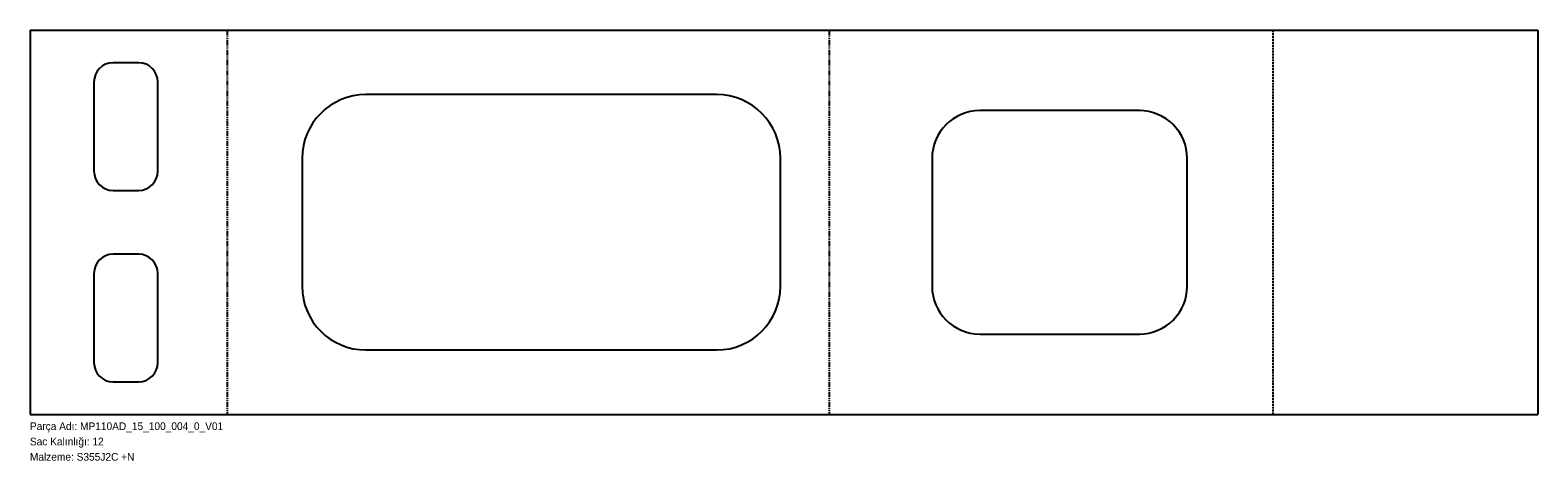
# Model space of a CAD drawing. Header units: millimetres. Extents: x 0 to 2364, y -72 to 602.
import ezdxf

# ---------------------------------------------------------------- set-up
doc = ezdxf.new("R2010")
doc.units = ezdxf.units.MM
for name, pattern in [('SLD-İki-Kısa-Kesik-Çizgili-Uzun-Kesik-Çizgi', [15.748, 8.128, -1.524, 1.524, -1.524, 1.524, -1.524]), ('SLD-Katı', [0]), ('SLD-Kesik', [4.572, 3.048, -1.524]), ('SLD-Sürekli', [0])]:
    doc.linetypes.add(name, pattern=pattern)
doc.layers.add('METIN', color=96, linetype='SLD-Katı')
doc.styles.add('SLDTEXTSTYLE0', font='ARIAL.TTF', dxfattribs={"width": 0.948, "bigfont": 'bigfont'})
doc.styles.add('SLDTEXTSTYLE1', font='ARIAL.TTF', dxfattribs={"width": 0.948})

msp = doc.modelspace()

# ---------------------------------------------------------------- linework, layer by layer
at = {"color": 7, "linetype": 'SLD-Sürekli', "lineweight": 25}
for p, q in [((0.4, 602.4), (0.4, 0.4)), ((0.4, 602.4), (2363.9, 602.4)), ((2363.9, 602.4), (2363.9, 0.4)), ((170.4, 551.4), (130.4, 551.4)), ((100.4, 521.4), (100.4, 381.4)), ((200.4, 381.4), (200.4, 521.4)), ((1076.7, 501.4), (526.7, 501.4)), ((1739.2, 476.4), (1489.2, 476.4)), ((426.7, 401.4), (426.7, 201.4)), ((1176.7, 201.4), (1176.7, 401.4)), ((1414.2, 401.4), (1414.2, 201.4)), ((1814.2, 201.4), (1814.2, 401.4)), ((130.4, 351.4), (170.4, 351.4)), ((170.4, 251.4), (130.4, 251.4)), ((100.4, 221.4), (100.4, 81.4)), ((200.4, 81.4), (200.4, 221.4)), ((1489.2, 126.4), (1739.2, 126.4)), ((526.7, 101.4), (1076.7, 101.4)), ((130.4, 51.4), (170.4, 51.4)), ((0.4, 0.4), (2363.9, 0.4))]:
    msp.add_line(p, q, dxfattribs=at)
at = {"color": 7, "linetype": 'SLD-İki-Kısa-Kesik-Çizgili-Uzun-Kesik-Çizgi'}
for p, q in [((309.4, 602.4), (309.4, 0.4)), ((1253.1, 602.4), (1253.1, 0.4))]:
    msp.add_line(p, q, dxfattribs=at)
at = {"color": 7, "linetype": 'SLD-Kesik'}
msp.add_line((1949, 0.4), (1949, 602.4), dxfattribs=at)
at = {"color": 7, "linetype": 'SLD-Sürekli', "lineweight": 25}
for centre, radius, start, end in [((130.4, 521.4), 30, 90, 180), ((170.4, 521.4), 30, 0, 90), ((526.7, 401.4), 100, 90, 180), ((1076.7, 401.4), 100, 0, 90), ((1489.2, 401.4), 75, 90, 180), ((1739.2, 401.4), 75, 0, 90), ((130.4, 381.4), 30, 180, 270), ((170.4, 381.4), 30, 270, 0), ((130.4, 221.4), 30, 90, 180), ((170.4, 221.4), 30, 0, 90), ((526.7, 201.4), 100, 180, 270), ((1076.7, 201.4), 100, 270, 0), ((1489.2, 201.4), 75, 180, 270), ((1739.2, 201.4), 75, 270, 0), ((130.4, 81.4), 30, 180, 270), ((170.4, 81.4), 30, 270, 0)]:
    msp.add_arc(centre, radius, start, end, dxfattribs=at)

# ---------------------------------------------------------------- texts
at = {"layer": 'METIN', "char_height": 12, "attachment_point": 1}
for s, insert, style in [('Parça Adı: MP110AD_15_100_004_0_V01', (0, -12), 'SLDTEXTSTYLE0'), ('Sac Kalınlığı: 12', (0, -36), 'SLDTEXTSTYLE0'), ('Malzeme: S355J2C +N', (0, -60), 'SLDTEXTSTYLE1')]:
    msp.add_mtext(s, dxfattribs=dict(at, insert=insert, style=style))

doc.saveas('drawing.dxf')
